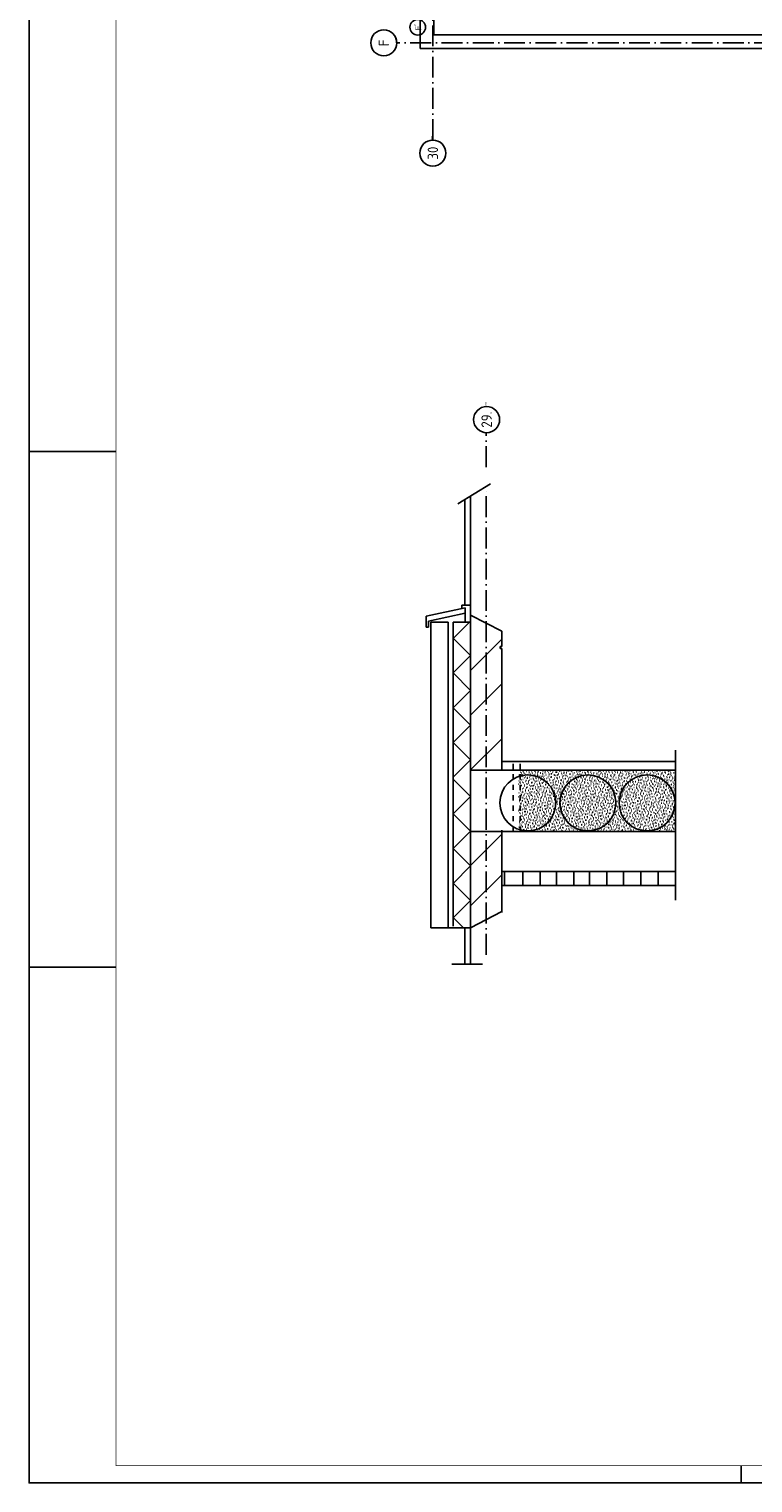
# Model space of a CAD drawing. Header units: millimetres. Extents: x -6587 to 112313, y 244 to 84344.
# Tile 1 of 63: x -6587 to 14254, y 244 to 42103. Entities that reach past the tile are written whole.
import ezdxf
from ezdxf.enums import TextEntityAlignment as Align

# ---------------------------------------------------------------- set-up
doc = ezdxf.new("R2010")
doc.units = ezdxf.units.MM
doc.header["$LTSCALE"] = 100
doc.linetypes.add('DASHDOT', pattern=[9, 6, -1.5, 0, -1.5])
doc.linetypes.add('DASHED', pattern=[3, 1.5, -1.5])
doc.layers.get('0').update_dxf_attribs({"color": 9, "linetype": 'CONTINUOUS'})
for name, color, linetype in [('AL$7----_STRAMIEN', 1, 'DASHDOT'), ('AL27----_DAKEN', 7, 'CONTINUOUS'), ('ALN-----_BLOCKNAAM', 2, 'CONTINUOUS'), ('BL$4----', 7, 'CONTINUOUS'), ('BOUW', 8, 'CONTINUOUS'), ('LIJN025', 10, 'CONTINUOUS'), ('LIJN050', 90, 'CONTINUOUS'), ('TEKST25', 10, 'CONTINUOUS'), ('TEKST35', 50, 'CONTINUOUS'), ('TEKST50', 90, 'CONTINUOUS')]:
    doc.layers.add(name, color=color, linetype=linetype)
doc.styles.add('ISO', font='ISO.SHX')
doc.styles.add('ROMAND', font='romand')
doc.styles.get("Standard").update_dxf_attribs({"font": 'iso.shx'})

# ---------------------------------------------------------------- blocks, each defined once
blk = doc.blocks.new('A0-G')
at = {"layer": 'LIJN025'}
for p, q in [((0, 297), (25, 297)), ((0, 148.5), (25, 148.5)), ((205, 0), (205, 5))]:
    blk.add_line(p, q, dxfattribs=at)
blk.add_lwpolyline([(1189, 841), (1189, 0), (0, 0), (0, 841)], close=True, dxfattribs=at)
at = {"layer": 'LIJN050', "const_width": 0.2}
blk.add_lwpolyline([(1184, 836), (25, 836), (25, 5), (1184, 5)], close=True, dxfattribs=at)
at = {"layer": 'TEKST25', "style": 'ROMAND', "width": 2.899115}
blk.add_attdef('STATUS', text='', height=2.5, dxfattribs=at).set_placement((1143, 71.5), (1182, 71.5), align=Align.FIT)
at = {"layer": 'TEKST25', "style": 'ISO'}
for tag, p in [('E', (1144.25, 66)), ('NAAM-E', (1155.75, 66)), ('DATUM-E', (1174, 66)), ('D', (1144.25, 61)), ('NAAM-D', (1155.75, 61)), ('DATUM-D', (1174, 61)), ('C', (1144.25, 56)), ('NAAM-C', (1155.75, 56)), ('DATUM-C', (1174, 56)), ('B', (1144.25, 51)), ('NAAM-B', (1155.75, 51)), ('DATUM-B', (1174, 51)), ('A', (1144.25, 46)), ('NAAM-A', (1155.75, 46)), ('DATUM-A', (1174, 46))]:
    blk.add_attdef(tag, text='', height=2.5, dxfattribs=at).set_placement(p, align=Align.CENTER)
for tag, p in [('DATUM', (1021.75, 36.25)), ('SCHAAL', (1057, 36.25)), ('GETEKEND', (1087.25, 36.25)), ('GECONTOL.', (1122, 36.25)), ('FORMAAT', (1152.25, 28.25))]:
    blk.add_attdef(tag, p, '', height=2.5, dxfattribs=at)
at = {"layer": 'TEKST35', "style": 'ISO'}
for tag, p in [('PROJECT', (1023.5, 72.5)), ('PLAATS', (1023.5, 63.5)), ('INSTALLATIE-REGEL1', (1023.5, 52.5)), ('INSTALLATIE-REGEL2', (1023.5, 43.5))]:
    blk.add_attdef(tag, p, '', height=4, dxfattribs=at)
blk.add_attdef('PROJ.NR.', text='', height=4, dxfattribs=at).set_placement((1170, 23), align=Align.CENTER)
at = {"layer": 'TEKST50', "style": 'ISO'}
blk.add_attdef('FILE-NAAM', text='', height=5, dxfattribs=at).set_placement((1162.5, 7.5), align=Align.CENTER)
blk = doc.blocks.new('1010')
at = {"layer": 'AL$7----_STRAMIEN', "color": 7, "linetype": 'Continuous'}
blk.add_circle((0, 750), 750, dxfattribs=at)
at = {"layer": 'AL$7----_STRAMIEN', "color": 3, "linetype": 'Continuous'}
blk.add_attdef('STR-NAAM', text='', height=600, rotation=360, dxfattribs=at).set_placement((0, 750), align=Align.MIDDLE)
at = {"layer": 'ALN-----_BLOCKNAAM', "linetype": 'Continuous'}
blk.add_text('1010', height=100, dxfattribs=at).set_placement((0, 0))
blk = doc.blocks.new('1011')
at = {"layer": 'AL$7----_STRAMIEN', "color": 7, "linetype": 'Continuous'}
blk.add_circle((-750, 0), 750, dxfattribs=at)
at = {"layer": 'AL$7----_STRAMIEN', "color": 3, "linetype": 'Continuous'}
blk.add_attdef('STR-NAAM', text='', height=600, rotation=360, dxfattribs=at).set_placement((-750, 0), align=Align.MIDDLE)
at = {"layer": 'ALN-----_BLOCKNAAM', "linetype": 'Continuous'}
blk.add_text('1011', height=100, dxfattribs=at).set_placement((0, 0))
blk = doc.blocks.new('A$Cb38f1ce1')
at = {"layer": 'BOUW'}
h = blk.add_hatch(dxfattribs=at)
h.set_pattern_fill('GESTORT', color=256, scale=6, style=0, pattern_type=2)
h.set_pattern_definition([(17, (249308.65, -1540577.28), (30.944946, 95.793131), [0, -97.92, -55.44, 0, -80.64]), (48, (249308.65, -1540577.28), (-22.098695, 97.4061994), [0, -96.96, 0, -98.88, 0, -79.68]), (71, (249308.65, -1540577.28), (-57.4938922, 80.715686), [0, -96, 0, -57.6, -78.96])])
h.paths.add_polyline_path([(4256, 12536, 0.516515), (5327, 13296, 0.516515), (4256, 14055)])
h.paths.add_polyline_path([(5327, 13296, -0.516515), (4256, 12536), (4256, 12470), (8770, 12470), (8770, 14237), (4256, 14237), (4256, 14055, -0.516515)])
h.paths.add_polyline_path([(7058, 13296, -1), (5448, 13296, -1)], flags=16)
h.paths.add_polyline_path([(8761, 13296, -1), (7151, 13296, -1)], flags=16)
h.paths.add_polyline_path([(8761, 13296, 1), (7151, 13296, 1)], flags=0)
h.paths.add_polyline_path([(7058, 13296, 1), (5448, 13296, 1)], flags=0)
at = {"layer": 'AL$7----_STRAMIEN', "color": 1}
for p, q in [((1788, 32380), (1788, 70113)), ((3325, 22965), (3325, 23965)), ((3325, 8924), (3325, 22399))]:
    blk.add_line(p, q, dxfattribs=at)
at = {"layer": 'AL$7----_STRAMIEN', "color": 2, "linetype": 'DASHED'}
for p, q in [((4100, 12469), (4100, 14487)), ((4300, 12469), (4300, 14487))]:
    blk.add_line(p, q, dxfattribs=at)
at = {"layer": 'AL$7----_STRAMIEN', "color": 1}
blk.add_lwpolyline([(86348, 35180), (750, 35180)], dxfattribs=at)
at = {"layer": 'AL27----_DAKEN', "color": 8}
for p, q in [((1423, 35020), (1423, 69390)), ((1813, 35410), (1813, 69000)), ((14028, 35410), (1813, 35410)), ((14028, 35020), (1423, 35020))]:
    blk.add_line(p, q, dxfattribs=at)
at = {"layer": 'BL$4----', "color": 8, "linetype": 'Continuous'}
for p, q in [((2508, 21906), (3452, 22480)), ((2713, 22038), (2713, 19002)), ((2875, 22107), (2875, 9714)), ((1599, 18668), (2715, 18916)), ((2625, 18897), (2625, 18987)), ((2625, 18987), (2868, 18987)), ((2715, 18762), (2715, 18916)), ((1599, 18357), (1599, 18668)), ((1662, 18528), (2715, 18762)), ((1662, 18357), (1662, 18528)), ((1725, 18502), (1725, 12912)), ((1725, 18502), (2225, 18502)), ((2225, 18502), (2225, 9714)), ((2875, 18531), (2375, 18031)), ((2375, 18501), (2375, 9746)), ((2375, 18501), (2875, 18500)), ((2715, 18501), (2715, 18762)), ((2875, 18500), (2875, 18705)), ((2875, 18705), (3775, 18237)), ((1662, 18357), (1599, 18357)), ((2375, 18037), (2875, 17537)), ((2875, 17108), (3775, 18008)), ((3775, 18237), (3775, 17795)), ((3725, 17795), (3775, 17795)), ((3725, 17795), (3725, 17745)), ((3725, 17745), (3775, 17745)), ((3775, 17745), (3775, 14251)), ((2875, 17537), (2375, 17037)), ((2375, 17037), (2875, 16537)), ((2875, 16537), (2375, 16037)), ((2875, 15823), (3775, 16723)), ((2375, 16037), (2875, 15537)), ((2875, 15537), (2375, 15037)), ((2875, 14245), (3775, 15145)), ((2375, 15037), (2875, 14537)), ((8770, 11745), (8770, 14813)), ((2875, 14537), (2375, 14037)), ((8770, 14237), (2875, 14237)), ((8770, 14487), (3775, 14487)), ((3775, 14237), (3775, 14487)), ((3775, 14487), (3775, 14237)), ((2375, 13980), (2875, 13480)), ((8770, 10493), (8770, 13838)), ((2875, 13480), (2375, 12980)), ((2375, 12980), (2875, 12480)), ((1725, 12912), (1725, 9702)), ((2875, 12480), (2375, 11980)), ((2875, 11496), (3775, 12396)), ((3775, 12507), (3775, 10141)), ((2375, 11980), (2875, 11480)), ((2875, 11480), (2375, 10980)), ((2375, 10987), (2875, 10487)), ((2875, 10329), (3775, 11229)), ((2875, 10487), (2375, 9987)), ((2875, 9702), (3775, 10170)), ((1725, 9702), (2875, 9702)), ((2375, 9993), (2666, 9702)), ((2713, 9674), (2713, 8654)), ((2875, 9680), (2875, 8654)), ((2332, 8654), (3213, 8654))]:
    blk.add_line(p, q, dxfattribs=at)
at = {"layer": 'BOUW'}
for p, q in [((2875, 14237), (8770, 14237)), ((3786, 14487), (8770, 14487)), ((8770, 12470), (2875, 12470)), ((8770, 11320), (3775, 11320)), ((3852, 10918), (3852, 11322)), ((4375, 10918), (4375, 11322)), ((4874, 10918), (4874, 11322)), ((5350, 10918), (5350, 11322)), ((5849, 10918), (5849, 11322)), ((6301, 10918), (6301, 11322)), ((6800, 10918), (6800, 11322)), ((7276, 10918), (7276, 11322)), ((7775, 10918), (7775, 11322)), ((8275, 10918), (8275, 11322)), ((8770, 10920), (3775, 10920))]:
    blk.add_line(p, q, dxfattribs=at)
for centre in [(4522, 13296), (6253, 13296), (7956, 13296)]:
    blk.add_circle(centre, 805, dxfattribs=at)
at = {"layer": 'AL$7----_STRAMIEN', "color": 8, "rotation": 90}
for name, p, xscale, yscale, zscale, values in [('1010', (1577, 35630), 0.3, 0.3, 0.3, {'STR-NAAM': "F'"}), ('1011', (1788, 32380), 0.5, 0.5, 0.5, {'STR-NAAM': '30'})]:
    blk.add_blockref(name, p, dxfattribs=dict(at, xscale=xscale, yscale=yscale, zscale=zscale)).add_auto_attribs(values)
at = {"layer": 'AL$7----_STRAMIEN', "xscale": 0.5, "yscale": 0.5, "zscale": 0.5, "rotation": 90}
for name, p, values in [('1010', (750, 35180), {'STR-NAAM': 'F'}), ('1011', (3336, 24706), {'STR-NAAM': '29.'})]:
    blk.add_blockref(name, p, dxfattribs=at).add_auto_attribs(values)

msp = doc.modelspace()

# ---------------------------------------------------------------- block references
at = {"xscale": 100, "yscale": 100, "zscale": 100}
msp.add_blockref('A0-G', (-6587, 244), dxfattribs=at)
at = {"layer": 'LIJN025'}
msp.add_blockref('A$Cb38f1ce1', (3251, 6527), dxfattribs=at)

doc.saveas('drawing.dxf')
